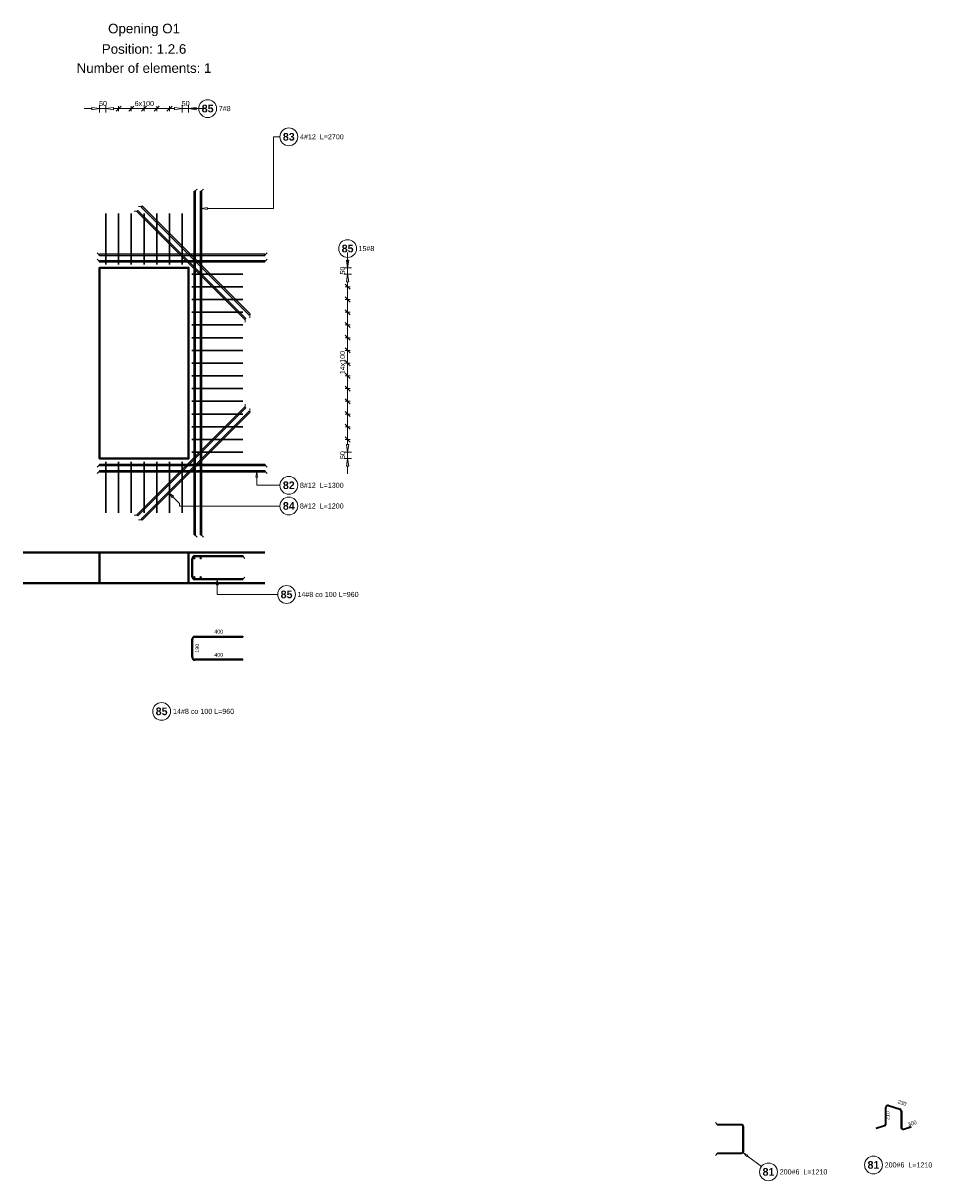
# Model space of a CAD drawing. Extents: x -1474 to 1862805, y -670488 to 75879.
# Tile 15 of 16: x 1847258 to 1854391, y -657626 to -648531. Entities that reach past the tile are written whole.
import ezdxf
from ezdxf.enums import TextEntityAlignment as Align

# ---------------------------------------------------------------- set-up
doc = ezdxf.new("R2010")
doc.units = 0
doc.header["$LTSCALE"] = 10
doc.header["$MEASUREMENT"] = 0
doc.layers.add('P-Linia1', color=3, linetype='Continuous', lineweight=40)
doc.layers.add('RCAD_deskowanie', color=3, linetype='Continuous', lineweight=40)
for name, color, linetype in [('RCAD_kształt pręta', 7, 'Continuous'), ('RCAD_opis kształtu pręta', 7, 'Continuous'), ('RCAD_opis rozkładu', 7, 'Continuous'), ('RCAD_pręt wyrzucony', 130, 'Continuous'), ('RCAD_pręty punktowe', 7, 'Continuous'), ('RCAD_rozkład pręta', 7, 'Continuous'), ('RCAD_symbole graficzne', 7, 'Continuous')]:
    doc.layers.add(name, color=color, linetype=linetype)
doc.styles.add('style1', font='arial.ttf')
doc.styles.add('style3', font='arialbd.ttf')

msp = doc.modelspace()

# ---------------------------------------------------------------- hatches: boundary and pattern name
at = {"layer": 'RCAD_kształt pręta'}
for points in [[(1848613.08615, -652551.91879), (1848601.08615, -652551.91879), (1848601.08615, -649851.91879), (1848613.08615, -649851.91879)], [(1848663.08615, -652551.91879), (1848651.08615, -652551.91879), (1848651.08615, -649851.91879), (1848663.08615, -649851.91879)], [(1848185.69214, -649975.78466), (1848194.17742, -649967.29938), (1849042.70556, -650815.82752), (1849034.22028, -650824.3128)], [(1848150.3368, -650011.14), (1848158.82208, -650002.65472), (1849007.35022, -650851.18286), (1848998.86494, -650859.66814)], [(1849158.08615, -650346.91879), (1849158.08615, -650358.91879), (1847858.08615, -650358.91879), (1847858.08615, -650346.91879)], [(1849158.08615, -650396.91879), (1849158.08615, -650408.91879), (1847858.08615, -650408.91879), (1847858.08615, -650396.91879)], [(1848998.86494, -651544.16944), (1849007.35022, -651552.65472), (1848158.82208, -652401.18286), (1848150.3368, -652392.69758)], [(1849034.22028, -651579.52478), (1849042.70556, -651588.01006), (1848194.17742, -652436.5382), (1848185.69214, -652428.05291)], [(1847858.08615, -652006.91879), (1847858.08615, -651994.91879), (1849158.08615, -651994.91879), (1849158.08615, -652006.91879)], [(1847858.08615, -652056.91879), (1847858.08615, -652044.91879), (1849158.08615, -652044.91879), (1849158.08615, -652056.91879)], [(1848591.08615, -652880.41879), (1848583.08615, -652880.41879), (1848583.08615, -652738.41879), (1848591.08615, -652738.41879)], [(1848607.08615, -652722.41879), (1848607.08615, -652714.41879), (1848983.08615, -652714.41879), (1848983.08615, -652722.41879)], [(1848983.08615, -652896.41879), (1848983.08615, -652904.41879), (1848607.08615, -652904.41879), (1848607.08615, -652896.41879)], [(1852902.09886, -657182.52881), (1852902.09886, -657188.52881), (1852714.95505, -657188.52881), (1852714.95505, -657182.52881)], [(1852920.09886, -657393.52881), (1852914.09886, -657393.52881), (1852914.09886, -657200.52881), (1852920.09886, -657200.52881)], [(1852714.95505, -657411.52881), (1852714.95505, -657405.52881), (1852902.09886, -657405.52881), (1852902.09886, -657411.52881)]]:
    msp.add_hatch(color=4, dxfattribs=at).paths.add_polyline_path(points, flags=0)
h = msp.add_hatch(color=4, dxfattribs=at)
edge = h.paths.add_edge_path(flags=0)
edge.add_line((1848607.08615, -652714.41879), (1848607.08615, -652722.41879))
edge.add_arc((1848607.08615, -652738.41879), 16, 90, 180)
edge.add_line((1848591.08615, -652738.41879), (1848583.08615, -652738.41879))
edge.add_arc((1848607.08615, -652738.41879), 24, 450, 540, ccw=False)
h = msp.add_hatch(color=4, dxfattribs=at)
edge = h.paths.add_edge_path(flags=0)
edge.add_line((1848583.08615, -652880.41879), (1848591.08615, -652880.41879))
edge.add_arc((1848607.08615, -652880.41879), 16, -180, -90)
edge.add_line((1848607.08615, -652896.41879), (1848607.08615, -652904.41879))
edge.add_arc((1848607.08615, -652880.41879), 24, 180, 270, ccw=False)
h = msp.add_hatch(color=4, dxfattribs=at)
edge = h.paths.add_edge_path(flags=0)
edge.add_line((1852920.09886, -657200.52881), (1852914.09886, -657200.52881))
edge.add_arc((1852902.09886, -657200.52881), 12, 0, 90)
edge.add_line((1852902.09886, -657188.52881), (1852902.09886, -657182.52881))
edge.add_arc((1852902.09886, -657200.52881), 18, 360, 450, ccw=False)
h = msp.add_hatch(color=4, dxfattribs=at)
edge = h.paths.add_edge_path(flags=0)
edge.add_line((1852902.09886, -657411.52881), (1852902.09886, -657405.52881))
edge.add_arc((1852902.09886, -657393.52881), 12, -90, 0)
edge.add_line((1852914.09886, -657393.52881), (1852920.09886, -657393.52881))
edge.add_arc((1852902.09886, -657393.52881), 18, 270, 360, ccw=False)
at = {"layer": 'RCAD_pręt wyrzucony'}
h = msp.add_hatch(color=4, dxfattribs=at)
edge = h.paths.add_edge_path(flags=0)
edge.add_line((1848607.08615, -653346.82584), (1848607.08615, -653354.82584))
edge.add_arc((1848607.08615, -653370.82584), 16, 90, 180)
edge.add_line((1848591.08615, -653370.82584), (1848583.08615, -653370.82584))
edge.add_arc((1848607.08615, -653370.82584), 24, 450, 540, ccw=False)
for points in [[(1848591.08615, -653512.82584), (1848583.08615, -653512.82584), (1848583.08615, -653370.82584), (1848591.08615, -653370.82584)], [(1848607.08615, -653354.82584), (1848607.08615, -653346.82584), (1848983.08615, -653346.82584), (1848983.08615, -653354.82584)], [(1848983.08615, -653528.82584), (1848983.08615, -653536.82584), (1848607.08615, -653536.82584), (1848607.08615, -653528.82584)], [(1854040.51402, -657176.61079), (1854034.51402, -657176.61079), (1854034.51402, -657049.01085), (1854040.51402, -657049.01085)], [(1854056.22222, -657037.59817), (1854058.07632, -657031.89183), (1854149.16013, -657061.48675), (1854147.30603, -657067.19309)], [(1854155.59782, -657078.60577), (1854161.59782, -657078.60577), (1854161.59782, -657206.20571), (1854155.59782, -657206.20571)], [(1853962.76369, -657214.95117), (1853960.90959, -657209.24483), (1854026.22222, -657188.02347), (1854028.07632, -657193.72981)], [(1854179.16013, -657223.32473), (1854177.30603, -657217.61839), (1854233.34815, -657199.4092), (1854235.20225, -657205.11554)]]:
    msp.add_hatch(color=4, dxfattribs=at).paths.add_polyline_path(points, flags=0)
h = msp.add_hatch(color=4, dxfattribs=at)
edge = h.paths.add_edge_path(flags=0)
edge.add_line((1848583.08615, -653512.82584), (1848591.08615, -653512.82584))
edge.add_arc((1848607.08615, -653512.82584), 16, -180, -90)
edge.add_line((1848607.08615, -653528.82584), (1848607.08615, -653536.82584))
edge.add_arc((1848607.08615, -653512.82584), 24, 180, 270, ccw=False)
h = msp.add_hatch(color=4, dxfattribs=at)
edge = h.paths.add_edge_path(flags=0)
edge.add_line((1854058.07632, -657031.89183), (1854056.22222, -657037.59817))
edge.add_arc((1854052.51402, -657049.01085), 12, 72, 180)
edge.add_line((1854040.51402, -657049.01085), (1854034.51402, -657049.01085))
edge.add_arc((1854052.51402, -657049.01085), 18, 432, 540, ccw=False)
h = msp.add_hatch(color=4, dxfattribs=at)
edge = h.paths.add_edge_path(flags=0)
edge.add_line((1854161.59782, -657078.60577), (1854155.59782, -657078.60577))
edge.add_arc((1854143.59782, -657078.60577), 12, 0, 72)
edge.add_line((1854147.30603, -657067.19309), (1854149.16013, -657061.48675))
edge.add_arc((1854143.59782, -657078.60577), 18, 360, 432, ccw=False)
h = msp.add_hatch(color=4, dxfattribs=at)
edge = h.paths.add_edge_path(flags=0)
edge.add_line((1854028.07632, -657193.72981), (1854026.22222, -657188.02347))
edge.add_arc((1854022.51402, -657176.61079), 12, -72, 0)
edge.add_line((1854034.51402, -657176.61079), (1854040.51402, -657176.61079))
edge.add_arc((1854022.51402, -657176.61079), 18, 288, 360, ccw=False)
h = msp.add_hatch(color=4, dxfattribs=at)
edge = h.paths.add_edge_path(flags=0)
edge.add_line((1854155.59782, -657206.20571), (1854161.59782, -657206.20571))
edge.add_arc((1854173.59782, -657206.20571), 12, -180, -72)
edge.add_line((1854177.30603, -657217.61839), (1854179.16013, -657223.32473))
edge.add_arc((1854173.59782, -657206.20571), 18, 180, 288, ccw=False)
at = {"layer": 'RCAD_pręty punktowe'}
h = msp.add_hatch(color=1, dxfattribs=at)
edge = h.paths.add_edge_path(flags=0)
edge.add_arc((1848602.84351, -652734.17615), 10, 0, 360, ccw=False)
h = msp.add_hatch(color=1, dxfattribs=at)
edge = h.paths.add_edge_path(flags=0)
edge.add_arc((1848652.84351, -652734.17615), 10, 0, 360, ccw=False)
h = msp.add_hatch(color=1, dxfattribs=at)
edge = h.paths.add_edge_path(flags=0)
edge.add_arc((1848602.84351, -652884.66143), 10, 0, 360, ccw=False)
h = msp.add_hatch(color=1, dxfattribs=at)
edge = h.paths.add_edge_path(flags=0)
edge.add_arc((1848652.84351, -652884.66143), 10, 0, 360, ccw=False)

# ---------------------------------------------------------------- linework, layer by layer
at = {"layer": 'P-Linia1'}
msp.add_lwpolyline([(1847858.08615, -650451.91879), (1848558.08615, -650451.91879), (1848558.08615, -651951.91879), (1847858.08615, -651951.91879)], close=True, dxfattribs=at)
at = {"layer": 'RCAD_deskowanie'}
for points in [[(1847858.08615, -651951.91879), (1848558.08615, -651951.91879), (1848558.08615, -650451.91879), (1847858.08615, -650451.91879), (1847858.08615, -651951.91879)], [(1847258.08615, -652689.41879), (1847858.08615, -652689.41879), (1847858.08615, -652929.41879), (1847258.08615, -652929.41879)], [(1847858.08615, -652689.41879), (1848558.08615, -652689.41879)], [(1849158.08615, -652689.41879), (1848558.08615, -652689.41879), (1848558.08615, -652929.41879), (1849158.08615, -652929.41879)], [(1847858.08615, -652929.41879), (1848558.08615, -652929.41879)]]:
    msp.add_lwpolyline(points, dxfattribs=at)
at = {"layer": 'RCAD_kształt pręta', "color": 4}
for p, q in [((1848601.08615, -652551.91879), (1848601.08615, -649851.91879)), ((1848601.08615, -649851.91879), (1848613.08615, -649851.91879)), ((1848613.08615, -652551.91879), (1848613.08615, -649851.91879)), ((1848651.08615, -652551.91879), (1848651.08615, -649851.91879)), ((1848651.08615, -649851.91879), (1848663.08615, -649851.91879)), ((1848663.08615, -652551.91879), (1848663.08615, -649851.91879)), ((1848194.17742, -649967.29938), (1848185.69214, -649975.78466)), ((1848185.69214, -649975.78466), (1849034.22028, -650824.3128)), ((1848194.17742, -649967.29938), (1849042.70556, -650815.82752)), ((1848158.82208, -650002.65472), (1848150.3368, -650011.14)), ((1848150.3368, -650011.14), (1848998.86494, -650859.66814)), ((1848158.82208, -650002.65472), (1849007.35022, -650851.18286)), ((1849158.08615, -650346.91879), (1847858.08615, -650346.91879)), ((1847858.08615, -650358.91879), (1847858.08615, -650346.91879)), ((1849158.08615, -650358.91879), (1847858.08615, -650358.91879)), ((1849158.08615, -650396.91879), (1847858.08615, -650396.91879)), ((1847858.08615, -650408.91879), (1847858.08615, -650396.91879)), ((1849158.08615, -650408.91879), (1847858.08615, -650408.91879)), ((1849158.08615, -650358.91879), (1849158.08615, -650346.91879)), ((1849158.08615, -650408.91879), (1849158.08615, -650396.91879)), ((1849007.35022, -650851.18286), (1848998.86494, -650859.66814)), ((1849042.70556, -650815.82752), (1849034.22028, -650824.3128)), ((1848998.86494, -651544.16944), (1848150.3368, -652392.69758)), ((1849007.35022, -651552.65472), (1848158.82208, -652401.18286)), ((1849034.22028, -651579.52478), (1848185.69214, -652428.05291)), ((1849042.70556, -651588.01006), (1848194.17742, -652436.5382)), ((1849007.35022, -651552.65472), (1848998.86494, -651544.16944)), ((1849042.70556, -651588.01006), (1849034.22028, -651579.52478)), ((1847858.08615, -651994.91879), (1849158.08615, -651994.91879)), ((1847858.08615, -651994.91879), (1847858.08615, -652006.91879)), ((1847858.08615, -652006.91879), (1849158.08615, -652006.91879)), ((1847858.08615, -652044.91879), (1849158.08615, -652044.91879)), ((1847858.08615, -652044.91879), (1847858.08615, -652056.91879)), ((1847858.08615, -652056.91879), (1849158.08615, -652056.91879)), ((1849158.08615, -651994.91879), (1849158.08615, -652006.91879)), ((1849158.08615, -652044.91879), (1849158.08615, -652056.91879)), ((1848158.82208, -652401.18286), (1848150.3368, -652392.69758)), ((1848194.17742, -652436.5382), (1848185.69214, -652428.05291)), ((1848601.08615, -652551.91879), (1848613.08615, -652551.91879)), ((1848651.08615, -652551.91879), (1848663.08615, -652551.91879)), ((1848583.08615, -652880.41879), (1848583.08615, -652738.41879)), ((1848591.08615, -652880.41879), (1848591.08615, -652738.41879)), ((1848607.08615, -652714.41879), (1848983.08615, -652714.41879)), ((1848607.08615, -652722.41879), (1848983.08615, -652722.41879)), ((1848983.08615, -652714.41879), (1848983.08615, -652722.41879)), ((1848983.08615, -652896.41879), (1848607.08615, -652896.41879)), ((1848983.08615, -652904.41879), (1848607.08615, -652904.41879)), ((1848983.08615, -652904.41879), (1848983.08615, -652896.41879)), ((1852902.09886, -657182.52881), (1852714.95505, -657182.52881)), ((1852714.95505, -657188.52881), (1852714.95505, -657182.52881)), ((1852902.09886, -657188.52881), (1852714.95505, -657188.52881)), ((1852914.09886, -657393.52881), (1852914.09886, -657200.52881)), ((1852920.09886, -657393.52881), (1852920.09886, -657200.52881)), ((1852714.95505, -657405.52881), (1852902.09886, -657405.52881)), ((1852714.95505, -657405.52881), (1852714.95505, -657411.52881)), ((1852714.95505, -657411.52881), (1852902.09886, -657411.52881))]:
    msp.add_line(p, q, dxfattribs=at)
at = {"layer": 'RCAD_kształt pręta', "color": 2, "lineweight": 5}
for p, q in [((1848607.08615, -649851.91879), (1848624.58615, -649834.41879)), ((1848657.08615, -649851.91879), (1848674.58615, -649834.41879)), ((1848189.93478, -649971.54202), (1848165.18604, -649971.54202)), ((1848154.57944, -650006.89736), (1848129.8307, -650006.89736)), ((1847858.08615, -650352.91879), (1847840.58615, -650335.41879)), ((1849158.08615, -650352.91879), (1849175.58615, -650335.41879)), ((1847858.08615, -650402.91879), (1847840.58615, -650385.41879)), ((1849158.08615, -650402.91879), (1849175.58615, -650385.41879)), ((1849003.10758, -650855.4255), (1849003.10758, -650880.17423)), ((1849038.46292, -650820.07016), (1849038.46292, -650844.8189)), ((1849003.10758, -651548.41208), (1849003.10758, -651523.66334)), ((1849038.46292, -651583.76742), (1849038.46292, -651559.01868)), ((1847858.08615, -652000.91879), (1847840.58615, -652018.41879)), ((1847858.08615, -652050.91879), (1847840.58615, -652068.41879)), ((1849158.08615, -652000.91879), (1849175.58615, -652018.41879)), ((1849158.08615, -652050.91879), (1849175.58615, -652068.41879)), ((1848154.57944, -652396.94022), (1848129.8307, -652396.94022)), ((1848189.93478, -652432.29556), (1848165.18604, -652432.29556)), ((1848607.08615, -652551.91879), (1848624.58615, -652569.41879)), ((1848657.08615, -652551.91879), (1848674.58615, -652569.41879)), ((1848983.08615, -652718.41879), (1849000.58615, -652735.91879)), ((1848983.08615, -652900.41879), (1849000.58615, -652882.91879)), ((1852714.95505, -657185.52881), (1852697.45505, -657168.02881)), ((1852714.95505, -657408.52881), (1852697.45505, -657426.02881))]:
    msp.add_line(p, q, dxfattribs=at)
at = {"layer": 'RCAD_kształt pręta', "color": 4}
for centre, radius, start, end in [((1848607.08615, -652738.41879), 24, 90, 180), ((1848607.08615, -652738.41879), 16, 90, 180), ((1848607.08615, -652880.41879), 24, 180, 270), ((1848607.08615, -652880.41879), 16, 180, 270), ((1852902.09886, -657200.52881), 18, 0, 90), ((1852902.09886, -657200.52881), 12, 0, 90), ((1852902.09886, -657393.52881), 12, 270, 0), ((1852902.09886, -657393.52881), 18, 270, 0)]:
    msp.add_arc(centre, radius, start, end, dxfattribs=at)
at = {"layer": 'RCAD_opis kształtu pręta', "color": 8, "lineweight": 0}
for p, q in [((1849225.58615, -649986.91879), (1849225.58615, -649424.13273)), ((1849225.58615, -649424.13273), (1849275.58615, -649424.13273)), ((1848663.08615, -649986.91879), (1848703.08615, -649980.25212)), ((1848703.08615, -649993.58545), (1848703.08615, -649980.25212)), ((1848703.08615, -649993.58545), (1848663.08615, -649986.91879)), ((1848703.08615, -649986.91879), (1848703.08615, -649986.91879)), ((1848703.08615, -649986.91879), (1849225.58615, -649986.91879)), ((1849086.41948, -652096.91879), (1849093.08615, -652056.91879)), ((1849093.08615, -652056.91879), (1849099.75282, -652096.91879)), ((1849086.41948, -652096.91879), (1849099.75282, -652096.91879)), ((1849093.08615, -652096.91879), (1849093.08615, -652096.91879)), ((1849093.08615, -652096.91879), (1849093.08615, -652161.91879)), ((1849093.08615, -652161.91879), (1849275.58615, -652161.91879)), ((1848429.87968, -652257.40448), (1848406.30945, -652224.40616)), ((1848406.30945, -652224.40616), (1848439.30777, -652247.97639)), ((1848429.87968, -652257.40448), (1848439.30777, -652247.97639)), ((1848448.73586, -652266.83257), (1848434.59373, -652252.69043)), ((1848448.73586, -652266.83257), (1848485.50541, -652303.60212)), ((1848485.50541, -652303.60212), (1848485.50541, -652324.40616)), ((1848485.50541, -652324.40616), (1849275.58615, -652324.40616)), ((1848776.41948, -652944.41879), (1848783.08615, -652904.41879)), ((1848776.41948, -652944.41879), (1848789.75282, -652944.41879)), ((1848783.08615, -652904.41879), (1848789.75282, -652944.41879)), ((1848783.08615, -652952.41879), (1848783.08615, -652944.41879)), ((1848783.08615, -652952.41879), (1848783.08615, -653019.41879)), ((1848783.08615, -653019.41879), (1849258.08615, -653019.41879)), ((1852944.09892, -657434.0805), (1852916.39109, -657404.47104)), ((1852916.39109, -657404.47104), (1852952.20427, -657423.49367)), ((1852944.09892, -657434.0805), (1852952.20427, -657423.49367)), ((1853059.34896, -657513.92051), (1852948.15159, -657428.78709))]:
    msp.add_line(p, q, dxfattribs=at)
for centre in [(1849345.58615, -649424.13273), (1849345.58615, -652161.91879), (1849345.58615, -652324.40616), (1849328.08615, -653019.41879), (1853114.92984, -657556.47359)]:
    msp.add_circle(centre, 70, dxfattribs=at)
at = {"layer": 'RCAD_opis rozkładu', "color": 8, "lineweight": 0}
for p, q in [((1847738.08615, -649202.26776), (1847798.08615, -649202.26776)), ((1847798.08615, -649192.26776), (1847858.08615, -649202.26776)), ((1847798.08615, -649192.26776), (1847798.08615, -649212.26776)), ((1847858.08615, -649202.26776), (1847798.08615, -649212.26776)), ((1847858.08615, -649172.26776), (1847858.08615, -649232.26776)), ((1847908.08615, -649202.26776), (1847858.08615, -649202.26776)), ((1847908.08615, -649172.26776), (1847908.08615, -649232.26776)), ((1847908.08615, -649202.26776), (1847968.08615, -649192.26776)), ((1847968.08615, -649212.26776), (1847908.08615, -649202.26776)), ((1847968.08615, -649212.26776), (1847968.08615, -649192.26776)), ((1848008.08615, -649202.26776), (1847968.08615, -649202.26776)), ((1848028.08615, -649182.26776), (1847988.08615, -649222.26776)), ((1848008.08615, -649182.26776), (1848008.08615, -649222.26776)), ((1848108.08615, -649202.26776), (1848008.08615, -649202.26776)), ((1848128.08615, -649182.26776), (1848088.08615, -649222.26776)), ((1848108.08615, -649182.26776), (1848108.08615, -649222.26776)), ((1848158.08615, -649202.26776), (1848108.08615, -649202.26776)), ((1848158.08615, -649202.26776), (1848208.08615, -649202.26776)), ((1848188.08615, -649222.26776), (1848228.08615, -649182.26776)), ((1848208.08615, -649182.26776), (1848208.08615, -649222.26776)), ((1848208.08615, -649202.26776), (1848308.08615, -649202.26776)), ((1848288.08615, -649222.26776), (1848328.08615, -649182.26776)), ((1848308.08615, -649182.26776), (1848308.08615, -649222.26776)), ((1848308.08615, -649202.26776), (1848408.08615, -649202.26776)), ((1848388.08615, -649222.26776), (1848428.08615, -649182.26776)), ((1848408.08615, -649182.26776), (1848408.08615, -649222.26776)), ((1848408.08615, -649202.26776), (1848448.08615, -649202.26776)), ((1848448.08615, -649192.26776), (1848508.08615, -649202.26776)), ((1848448.08615, -649192.26776), (1848448.08615, -649212.26776)), ((1848508.08615, -649202.26776), (1848448.08615, -649212.26776)), ((1848508.08615, -649172.26776), (1848508.08615, -649232.26776)), ((1848508.08615, -649202.26776), (1848558.08615, -649202.26776)), ((1848558.08615, -649172.26776), (1848558.08615, -649232.26776)), ((1848558.08615, -649202.26776), (1848618.08615, -649192.26776)), ((1848638.08615, -649202.26776), (1848558.08615, -649202.26776)), ((1848618.08615, -649212.26776), (1848558.08615, -649202.26776)), ((1848618.08615, -649212.26776), (1848618.08615, -649192.26776)), ((1848678.08615, -649202.26776), (1848618.08615, -649202.26776)), ((1849807.73718, -650331.91879), (1849807.73718, -650391.91879)), ((1849807.73718, -650451.91879), (1849797.73718, -650391.91879)), ((1849817.73718, -650391.91879), (1849797.73718, -650391.91879)), ((1849807.73718, -650371.91879), (1849807.73718, -650451.91879)), ((1849817.73718, -650391.91879), (1849807.73718, -650451.91879)), ((1849837.73718, -650451.91879), (1849777.73718, -650451.91879)), ((1849837.73718, -650501.91879), (1849777.73718, -650501.91879)), ((1849797.73718, -650561.91879), (1849807.73718, -650501.91879)), ((1849807.73718, -650501.91879), (1849807.73718, -650451.91879)), ((1849807.73718, -650501.91879), (1849817.73718, -650561.91879)), ((1849827.73718, -650621.91879), (1849787.73718, -650581.91879)), ((1849827.73718, -650601.91879), (1849787.73718, -650601.91879)), ((1849797.73718, -650561.91879), (1849817.73718, -650561.91879)), ((1849807.73718, -650601.91879), (1849807.73718, -650561.91879)), ((1849807.73718, -650701.91879), (1849807.73718, -650601.91879)), ((1849827.73718, -650721.91879), (1849787.73718, -650681.91879)), ((1849827.73718, -650701.91879), (1849787.73718, -650701.91879)), ((1849807.73718, -650801.91879), (1849807.73718, -650701.91879)), ((1849827.73718, -650821.91879), (1849787.73718, -650781.91879)), ((1849827.73718, -650801.91879), (1849787.73718, -650801.91879)), ((1849827.73718, -650921.91879), (1849787.73718, -650881.91879)), ((1849807.73718, -650901.91879), (1849807.73718, -650801.91879)), ((1849827.73718, -650901.91879), (1849787.73718, -650901.91879)), ((1849807.73718, -651001.91879), (1849807.73718, -650901.91879)), ((1849827.73718, -651021.91879), (1849787.73718, -650981.91879)), ((1849827.73718, -651001.91879), (1849787.73718, -651001.91879)), ((1849807.73718, -651101.91879), (1849807.73718, -651001.91879)), ((1849827.73718, -651121.91879), (1849787.73718, -651081.91879)), ((1849827.73718, -651101.91879), (1849787.73718, -651101.91879)), ((1849807.73718, -651201.91879), (1849807.73718, -651101.91879)), ((1849827.73718, -651221.91879), (1849787.73718, -651181.91879)), ((1849827.73718, -651201.91879), (1849787.73718, -651201.91879)), ((1849807.73718, -651251.91879), (1849807.73718, -651201.91879)), ((1849807.73718, -651251.91879), (1849807.73718, -651301.91879)), ((1849787.73718, -651281.91879), (1849827.73718, -651321.91879)), ((1849827.73718, -651301.91879), (1849787.73718, -651301.91879)), ((1849807.73718, -651301.91879), (1849807.73718, -651401.91879)), ((1849787.73718, -651381.91879), (1849827.73718, -651421.91879)), ((1849827.73718, -651401.91879), (1849787.73718, -651401.91879)), ((1849807.73718, -651401.91879), (1849807.73718, -651501.91879)), ((1849787.73718, -651481.91879), (1849827.73718, -651521.91879)), ((1849827.73718, -651501.91879), (1849787.73718, -651501.91879)), ((1849807.73718, -651501.91879), (1849807.73718, -651601.91879)), ((1849787.73718, -651581.91879), (1849827.73718, -651621.91879)), ((1849827.73718, -651601.91879), (1849787.73718, -651601.91879)), ((1849807.73718, -651601.91879), (1849807.73718, -651701.91879)), ((1849787.73718, -651681.91879), (1849827.73718, -651721.91879)), ((1849827.73718, -651701.91879), (1849787.73718, -651701.91879)), ((1849807.73718, -651701.91879), (1849807.73718, -651801.91879)), ((1849787.73718, -651781.91879), (1849827.73718, -651821.91879)), ((1849827.73718, -651801.91879), (1849787.73718, -651801.91879)), ((1849807.73718, -651901.91879), (1849797.73718, -651841.91879)), ((1849817.73718, -651841.91879), (1849797.73718, -651841.91879)), ((1849807.73718, -651801.91879), (1849807.73718, -651841.91879)), ((1849817.73718, -651841.91879), (1849807.73718, -651901.91879)), ((1849837.73718, -651901.91879), (1849777.73718, -651901.91879)), ((1849837.73718, -651951.91879), (1849777.73718, -651951.91879)), ((1849797.73718, -652011.91879), (1849807.73718, -651951.91879)), ((1849807.73718, -651901.91879), (1849807.73718, -651951.91879)), ((1849807.73718, -651951.91879), (1849817.73718, -652011.91879)), ((1849797.73718, -652011.91879), (1849817.73718, -652011.91879)), ((1849807.73718, -652071.91879), (1849807.73718, -652011.91879))]:
    msp.add_line(p, q, dxfattribs=at)
at = {"layer": 'RCAD_opis rozkładu', "lineweight": 0}
for centre in [(1848708.08615, -649202.26776), (1849807.73718, -650301.91879)]:
    msp.add_circle(centre, 70, dxfattribs=at)
at = {"layer": 'RCAD_pręt wyrzucony', "color": 4}
for p, q in [((1848583.08615, -653512.82584), (1848583.08615, -653370.82584)), ((1848591.08615, -653512.82584), (1848591.08615, -653370.82584)), ((1848607.08615, -653346.82584), (1848983.08615, -653346.82584)), ((1848607.08615, -653354.82584), (1848983.08615, -653354.82584)), ((1848983.08615, -653346.82584), (1848983.08615, -653354.82584)), ((1848983.08615, -653528.82584), (1848607.08615, -653528.82584)), ((1848983.08615, -653536.82584), (1848607.08615, -653536.82584)), ((1848983.08615, -653536.82584), (1848983.08615, -653528.82584)), ((1854034.51402, -657176.61079), (1854034.51402, -657049.01085)), ((1854040.51402, -657176.61079), (1854040.51402, -657049.01085)), ((1854056.22222, -657037.59817), (1854147.30603, -657067.19309)), ((1854058.07632, -657031.89183), (1854149.16013, -657061.48675)), ((1854155.59782, -657078.60577), (1854155.59782, -657206.20571)), ((1854161.59782, -657078.60577), (1854161.59782, -657206.20571)), ((1853960.90959, -657209.24483), (1854026.22222, -657188.02347)), ((1853960.90959, -657209.24483), (1853962.76369, -657214.95117)), ((1853962.76369, -657214.95117), (1854028.07632, -657193.72981)), ((1854177.30603, -657217.61839), (1854233.34815, -657199.4092)), ((1854179.16013, -657223.32473), (1854235.20225, -657205.11554)), ((1854233.34815, -657199.4092), (1854235.20225, -657205.11554))]:
    msp.add_line(p, q, dxfattribs=at)
at = {"layer": 'RCAD_pręt wyrzucony', "color": 8, "lineweight": 0}
for centre in [(1848346.08238, -653938.17627), (1853939.74582, -657501.76231)]:
    msp.add_circle(centre, 70, dxfattribs=at)
at = {"layer": 'RCAD_pręt wyrzucony', "color": 4}
for centre, radius, start, end in [((1848607.08615, -653370.82584), 24, 90, 180), ((1848607.08615, -653370.82584), 16, 90, 180), ((1848607.08615, -653512.82584), 24, 180, 270), ((1848607.08615, -653512.82584), 16, 180, 270), ((1854052.51402, -657049.01085), 18, 72, 180), ((1854052.51402, -657049.01085), 12, 72, 180), ((1854143.59782, -657078.60577), 12, 0, 72), ((1854143.59782, -657078.60577), 18, 0, 72), ((1854022.51402, -657176.61079), 12, 288, 360), ((1854022.51402, -657176.61079), 18, 288, 360), ((1854173.59782, -657206.20571), 18, 180, 288), ((1854173.59782, -657206.20571), 12, 180, 288)]:
    msp.add_arc(centre, radius, start, end, dxfattribs=at)
at = {"layer": 'RCAD_rozkład pręta', "color": 7, "linetype": 'ByBlock', "lineweight": 30}
for p, q in [((1847908.08615, -650426.91879), (1847908.08615, -650026.91879)), ((1848008.08615, -650426.91879), (1848008.08615, -650026.91879)), ((1848108.08615, -650426.91879), (1848108.08615, -650026.91879)), ((1848208.08615, -650426.91879), (1848208.08615, -650026.91879)), ((1848308.08615, -650426.91879), (1848308.08615, -650026.91879)), ((1848408.08615, -650426.91879), (1848408.08615, -650026.91879)), ((1848508.08615, -650426.91879), (1848508.08615, -650026.91879)), ((1848583.08615, -650501.91879), (1848983.08615, -650501.91879)), ((1848583.08615, -650601.91879), (1848983.08615, -650601.91879)), ((1848583.08615, -650701.91879), (1848983.08615, -650701.91879)), ((1848583.08615, -650801.91879), (1848983.08615, -650801.91879)), ((1848583.08615, -650901.91879), (1848983.08615, -650901.91879)), ((1848583.08615, -651001.91879), (1848983.08615, -651001.91879)), ((1848583.08615, -651101.91879), (1848983.08615, -651101.91879)), ((1848583.08615, -651201.91879), (1848983.08615, -651201.91879)), ((1848583.08615, -651301.91879), (1848983.08615, -651301.91879)), ((1848583.08615, -651401.91879), (1848983.08615, -651401.91879)), ((1848583.08615, -651501.91879), (1848983.08615, -651501.91879)), ((1848583.08615, -651601.91879), (1848983.08615, -651601.91879)), ((1848583.08615, -651701.91879), (1848983.08615, -651701.91879)), ((1848583.08615, -651801.91879), (1848983.08615, -651801.91879)), ((1847908.08615, -651976.91879), (1847908.08615, -652376.91879)), ((1848008.08615, -651976.91879), (1848008.08615, -652376.91879)), ((1848108.08615, -651976.91879), (1848108.08615, -652376.91879)), ((1848208.08615, -651976.91879), (1848208.08615, -652376.91879)), ((1848308.08615, -651976.91879), (1848308.08615, -652376.91879)), ((1848408.08615, -651976.91879), (1848408.08615, -652376.91879)), ((1848508.08615, -651976.91879), (1848508.08615, -652376.91879)), ((1848583.08615, -651901.91879), (1848983.08615, -651901.91879))]:
    msp.add_line(p, q, dxfattribs=at)

# ---------------------------------------------------------------- texts
at = {"layer": 'RCAD_opis kształtu pręta', "color": 1, "attachment_point": 5}
for s, insert, char_height, style in [('83', (1849345.58615, -649424.13273), 60, 'style3'), ('4#12  L=2700', (1849605.58615, -649424.13273), 40, 'style1'), ('82', (1849345.58615, -652161.91879), 60, 'style3'), ('8#12  L=1300', (1849604.80852, -652161.91879), 40, 'style1'), ('84', (1849345.58615, -652324.40616), 60, 'style3'), ('8#12  L=1200', (1849604.80852, -652324.40616), 40, 'style1'), ('85', (1849328.08615, -653019.41879), 60, 'style3'), ('14#8 co 100 L=960', (1849653.74781, -653019.41879), 40, 'style1'), ('81', (1853114.92984, -657556.47359), 60, 'style3'), ('200#6  L=1210', (1853390.00488, -657556.47359), 40, 'style1')]:
    msp.add_mtext(s, dxfattribs=dict(at, insert=insert, char_height=char_height, style=style))
at = {"layer": 'RCAD_opis rozkładu', "color": 2, "char_height": 40, "style": 'style1'}
for s, insert, attachment_point in [('50', (1847854.50498, -649182.69068), 7), ('6x100', (1848134.34809, -649182.69068), 7), ('50', (1848504.50498, -649182.69068), 7), ('7#8 ', (1848842.15163, -649202.26776), 5), ('15#8 ', (1849955.62258, -650301.91879), 5)]:
    msp.add_mtext(s, dxfattribs=dict(at, insert=insert, attachment_point=attachment_point))
at = {"layer": 'RCAD_opis rozkładu', "char_height": 60, "attachment_point": 5, "style": 'style3'}
for insert in [(1848708.08615, -649202.26776), (1849807.73718, -650301.91879)]:
    msp.add_mtext('85', dxfattribs=dict(at, insert=insert))
at = {"layer": 'RCAD_opis rozkładu', "color": 2, "char_height": 40, "attachment_point": 7, "rotation": 90, "style": 'style1'}
for s, insert in [('50', (1849788.1601, -650505.49996)), ('14x100', (1849788.1601, -651289.20392)), ('50', (1849788.1601, -651955.49996))]:
    msp.add_mtext(s, dxfattribs=dict(at, insert=insert))
at = {"layer": 'RCAD_pręt wyrzucony', "color": 1, "attachment_point": 5}
for s, insert, char_height, style in [('400', (1848795.08615, -653311.82584), 30, 'style1'), ('400', (1848795.08615, -653493.82584), 30, 'style1'), ('85', (1848346.08238, -653938.17627), 60, 'style3'), ('81', (1853939.74582, -657501.76231), 60, 'style3')]:
    msp.add_mtext(s, dxfattribs=dict(at, insert=insert, char_height=char_height, style=style))
at = {"layer": 'RCAD_pręt wyrzucony', "color": 1, "char_height": 30, "attachment_point": 5, "style": 'style1'}
for s, insert, rotation in [('190', (1848626.08615, -653441.82584), 90), ('230', (1854164.43382, -657013.40232), 342), ('210', (1854049.51402, -657112.81082), 90), ('300', (1854244.51149, -657175.22682), 18)]:
    msp.add_mtext(s, dxfattribs=dict(at, insert=insert, rotation=rotation))
at = {"layer": 'RCAD_pręt wyrzucony', "color": 2, "char_height": 40, "style": 'style1'}
for s, insert, attachment_point in [('14#8 co 100 L=960', (1848436.08238, -653938.17627), 4), ('200#6  L=1210', (1854214.82085, -657501.76231), 5)]:
    msp.add_mtext(s, dxfattribs=dict(at, insert=insert, attachment_point=attachment_point))
at = {"layer": 'RCAD_symbole graficzne', "color": 1, "style": 'style1'}
for s, p in [('Opening O1', (1848208.08615, -648582.26776)), ('Position: 1.2.6', (1848208.08615, -648732.26776)), ('Number of elements: 1', (1848208.08615, -648882.26776))]:
    msp.add_text(s, height=75, dxfattribs=at).set_placement(p, align=Align.MIDDLE)

doc.saveas('drawing.dxf')
